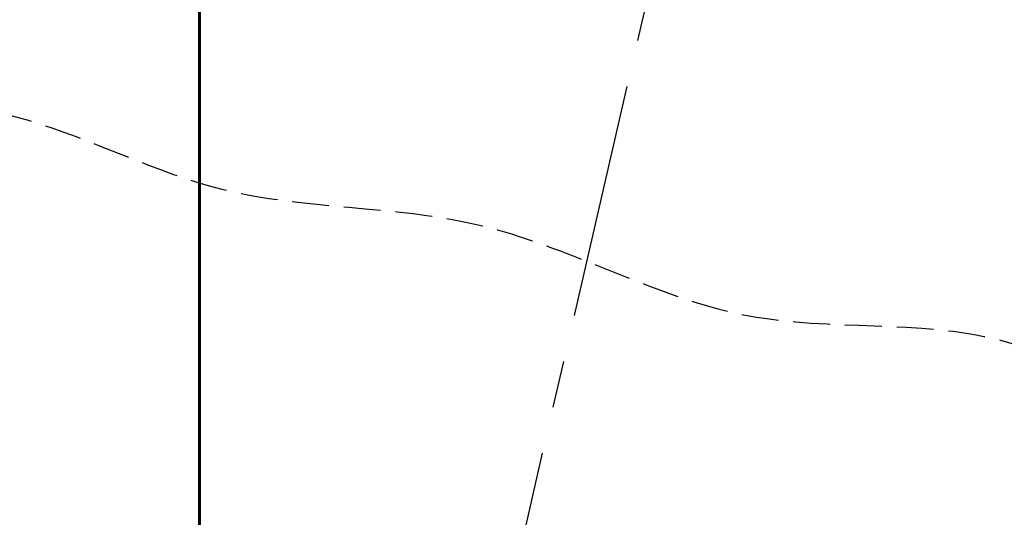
# Model space of a CAD drawing. Header units: millimetres. Extents: x -50096 to 615650, y 194565 to 243945.
# Tile 29 of 130: x 227909 to 228042, y 221584 to 221652. Entities that reach past the tile are written whole.
import ezdxf

# ---------------------------------------------------------------- set-up
doc = ezdxf.new("R2010")
doc.units = ezdxf.units.MM
doc.linetypes.add('ГТО-1 Пунктир', pattern=[7, 5, -2])
doc.linetypes.add('осевая', pattern=[50.8, 31.75, -6.35, 6.35, -6.35])
for name, color, linetype, lineweight in [('ГТО-2_Бетон_060', 3, 'Continuous', 60), ('ГТО-2_Размеры_035', 2, 'Continuous', 35), ('ОГОС_Пунктир_025', 151, 'ГТО-1 Пунктир', 25), ('ОГСО_Оси_025', 7, 'осевая', 25)]:
    doc.layers.add(name, color=color, linetype=linetype, lineweight=lineweight)

# ---------------------------------------------------------------- blocks, each defined once
blk = doc.blocks.new('ОГСО_Затвор_План')
at = {"layer": 'ОГОС_Пунктир_025'}
blk.add_spline([(-1007.42, -253.61), (-982.07, -252.02), (-954.38, -255.21), (-919.78, -252.11), (-904.17, -253.61), (-881.15, -255.85), (-847.51, -251.43), (-818.34, -255.54), (-800.92, -253.61)], degree=3, dxfattribs=at)
at = {"layer": 'ОГСО_Оси_025'}
blk.add_line((-904.17, 685), (-904.17, -995), dxfattribs=at)
blk = doc.blocks.new('A$C1AA538EC')
at = {"layer": 'ГТО-2_Размеры_035', "rotation": 346.9999999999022}
blk.add_blockref('ОГСО_Затвор_План', (-6044.68, -11100.1), dxfattribs=at)

msp = doc.modelspace()

# ---------------------------------------------------------------- linework, layer by layer
at = {"layer": 'ГТО-2_Бетон_060'}
msp.add_lwpolyline([(227933.45, 223758.39), (230933.45, 223758.39), (230933.45, 221258.39), (227933.45, 221258.39), (227933.45, 223758.39)], dxfattribs=at)

# ---------------------------------------------------------------- block references
at = {"layer": 'ГТО-2_Размеры_035'}
msp.add_blockref('A$C1AA538EC', (234968.45, 232762.78), dxfattribs=at)

doc.saveas('drawing.dxf')
